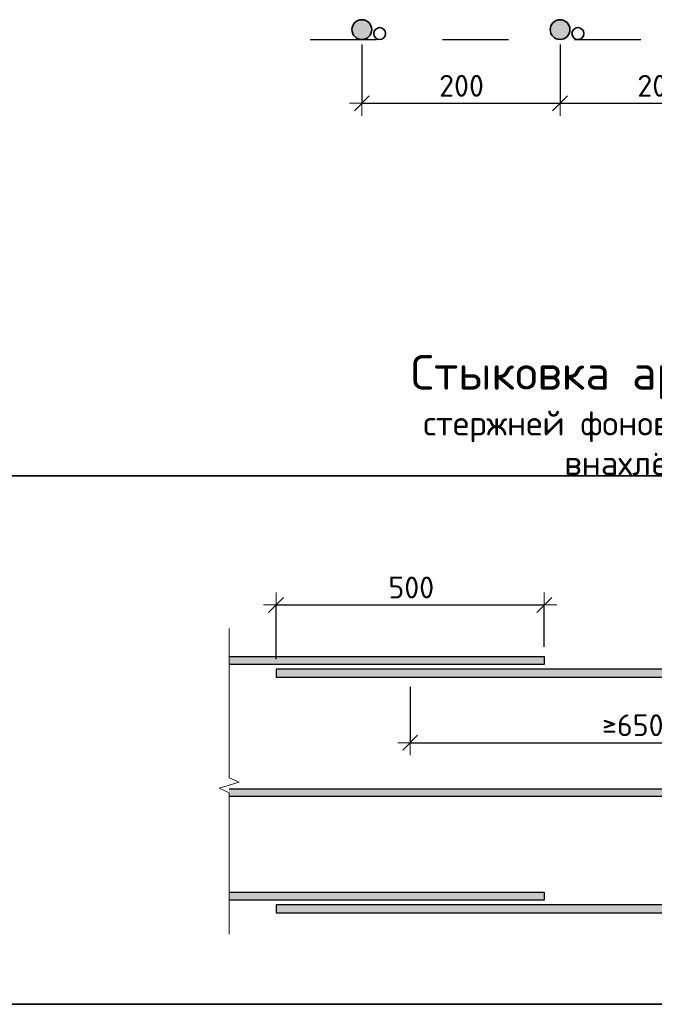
# Model space of a CAD drawing. Header units: metres. Extents: x -38 to 102, y -15 to 21.
# Tile 206 of 229: x 75.624 to 76.585, y 6.576 to 8.067. Entities that reach past the tile are written whole.
import ezdxf

# ---------------------------------------------------------------- set-up
doc = ezdxf.new("R2010")
doc.units = ezdxf.units.M
doc.header["$PDMODE"] = 65
doc.linetypes.add('______2', pattern=[0.0405, 0.03, -0.0105])
for name, color, linetype in [('XR$3$_3898', 7, 'Continuous'), ('XR$4$_3898', 7, 'Continuous'), ('XR$6$_3898', 7, 'Continuous')]:
    doc.layers.add(name, color=color, linetype=linetype)
for name, color, linetype, lineweight, true_color in [('XR$3$Арм.стержн.ниж.зоны Х', 7, 'Continuous', 35, 0xc600c6), ('XR$4$Арм.стержн.ниж.зоны Х', 7, 'Continuous', 35, 0xc600c6), ('XR$6$Арм.стержн.ниж.зоны Х', 7, 'Continuous', 35, 0xc600c6)]:
    doc.layers.add(name, color=color, linetype=linetype, lineweight=lineweight, true_color=true_color)
for name, color, linetype, lineweight in [('XR$3$Размерная линия_ общее', 7, 'Continuous', 13), ('XR$4$Размерная линия_ общее', 7, 'Continuous', 13), ('XR$5$Текст_ примечание', 7, 'Continuous', 13), ('XR$6$Размерная линия_ общее', 7, 'Continuous', 13)]:
    doc.layers.add(name, color=color, linetype=linetype, lineweight=lineweight)
doc.styles.add('ISOCPEUR', font='txt')
doc.dimstyles.new('DIMSTYLE_33', dxfattribs={"dimtxt": 0.033, "dimasz": 0.0375, "dimexe": 0, "dimexo": 0, "dimgap": 0.0165, "dimtad": 2, "dimdec": 0, "dimlfac": 1000, "dimrnd": 1, "dimzin": 12, "dimdsep": 46, "dimtxsty": 'ISOCPEUR', "dimblk1": 'ALL_ML_STRICH', "dimblk2": 'ALL_ML_STRICH', "dimsah": 1, "dimcen": 0, "dimclrd": 7, "dimclre": 256, "dimclrt": 7, "dimadec": 0, "dimazin": 0, "dimtfac": 1, "dimtdec": 0, "dimtix": 1, "dimtmove": 2, "dimatfit": 3, "dimfxl": 0, "dimtzin": 0, "dimlwd": 0, "dimlwe": -3, "dimarcsym": 0})
doc.dimstyles.new('DIMSTYLE_6', dxfattribs={"dimtxt": 0.033, "dimasz": 0.0375, "dimexe": 0, "dimexo": 0, "dimgap": 0.0165, "dimtad": 2, "dimdec": 0, "dimlfac": 1000, "dimrnd": 1, "dimzin": 12, "dimdsep": 46, "dimtxsty": 'ISOCPEUR', "dimblk1": 'ALL_ML_STRICH', "dimblk2": 'ALL_ML_STRICH', "dimsah": 1, "dimcen": 0, "dimclrd": 7, "dimclre": 256, "dimclrt": 7, "dimadec": 0, "dimazin": 0, "dimtfac": 1, "dimtdec": 0, "dimtix": 1, "dimtmove": 2, "dimatfit": 3, "dimfxl": 0, "dimtzin": 0, "dimlwd": 0, "dimlwe": -3, "dimarcsym": 0})
doc.dimstyles.new('DIMSTYLE_7', dxfattribs={"dimtxt": 0.033, "dimasz": 0.0375, "dimexe": 0, "dimexo": 0, "dimgap": 0.0165, "dimtad": 2, "dimdec": 0, "dimlfac": 1000, "dimrnd": 1, "dimzin": 12, "dimdsep": 46, "dimtxsty": 'ISOCPEUR', "dimblk1": 'ALL_ML_STRICH', "dimblk2": 'ALL_ML_STRICH', "dimsah": 1, "dimcen": 0, "dimclrd": 7, "dimclre": 256, "dimclrt": 7, "dimadec": 0, "dimazin": 0, "dimtfac": 1, "dimtdec": 0, "dimtix": 1, "dimtmove": 2, "dimatfit": 3, "dimfxl": 0, "dimtzin": 0, "dimlwd": 0, "dimlwe": -3, "dimarcsym": 0})
doc.dimstyles.new('DIMSTYLE_8', dxfattribs={"dimtxt": 0.033, "dimasz": 0.0375, "dimexe": 0, "dimexo": 0, "dimgap": 0.0165, "dimtad": 2, "dimdec": 0, "dimlfac": 1000, "dimrnd": 1, "dimzin": 12, "dimdsep": 46, "dimtxsty": 'ISOCPEUR', "dimblk1": 'ALL_ML_STRICH', "dimblk2": 'ALL_ML_STRICH', "dimsah": 1, "dimcen": 0, "dimclrd": 7, "dimclre": 256, "dimclrt": 7, "dimadec": 0, "dimazin": 0, "dimtfac": 1, "dimtdec": 0, "dimtix": 1, "dimtmove": 2, "dimatfit": 3, "dimfxl": 0, "dimtzin": 0, "dimlwd": 0, "dimlwe": -3, "dimarcsym": 0})

# ---------------------------------------------------------------- blocks, each defined once
blk = doc.blocks.new('ALL_ML_STRICH')
at = {"color": 0, "linetype": 'ByBlock', "lineweight": -2}
for p, q in [((0, -0.5), (0, 0.5)), ((-1, 0), (0.5, 0)), ((-0.3, -0.3), (0.3, 0.3))]:
    blk.add_line(p, q, dxfattribs=at)
blk = doc.blocks.new('*D40')
at = {"layer": 'DEFPOINTS', "color": 7, "linetype": 'Continuous', "lineweight": 13, "transparency": 33554687}
for p in [(76.0122, 7.1808), (76.4182, 7.1027), (76.0122, 7.0837)]:
    blk.add_point(p, dxfattribs=at)
at = {"layer": 'XR$3$Размерная линия_ общее', "color": 253, "linetype": 'Continuous', "lineweight": -2, "true_color": 0xa0a0a0, "transparency": 33554687}
for p, q in [((76.0122, 7.0987), (76.0122, 7.1808)), ((76.4182, 7.1177), (76.4182, 7.1808))]:
    blk.add_line(p, q, dxfattribs=at)
at = {"layer": 'XR$3$Размерная линия_ общее', "color": 7, "linetype": 'Continuous', "lineweight": -2, "transparency": 33554687}
blk.add_line((76.0122, 7.1808), (76.4182, 7.1808), dxfattribs=at)
at = {"layer": 'XR$3$Размерная линия_ общее', "color": 7, "linetype": 'Continuous', "lineweight": 13, "transparency": 33554687, "xscale": 0.0375, "yscale": 0.0375, "zscale": 0.0375, "rotation": 180}
blk.add_blockref('ALL_ML_STRICH', (76.0122, 7.1808), dxfattribs=at)
at = {"layer": 'XR$3$Размерная линия_ общее', "color": 7, "linetype": 'Continuous', "lineweight": 13, "transparency": 33554687, "xscale": 0.0375, "yscale": 0.0375, "zscale": 0.0375}
blk.add_blockref('ALL_ML_STRICH', (76.4182, 7.1808), dxfattribs=at)
at = {"layer": 'XR$3$Размерная линия_ общее', "color": 7, "linetype": 'Continuous', "lineweight": 13, "transparency": 33554687, "insert": (76.1822, 7.2238), "char_height": 0.033, "width": 0.00165, "attachment_point": 1, "line_spacing_factor": 0.60241, "style": 'ISOCPEUR'}
blk.add_mtext('500', dxfattribs=at)
blk = doc.blocks.new('*D41')
at = {"layer": 'DEFPOINTS', "color": 7, "linetype": 'Continuous', "lineweight": 13, "transparency": 33554687}
for p in [(76.2152, 7.0717), (76.2152, 6.9723), (76.8852, 6.9027)]:
    blk.add_point(p, dxfattribs=at)
at = {"layer": 'XR$3$Размерная линия_ общее', "color": 253, "linetype": 'Continuous', "lineweight": -2, "true_color": 0xa0a0a0, "transparency": 33554687}
for p, q in [((76.2152, 7.0567), (76.2152, 6.9723)), ((76.8852, 6.9177), (76.8852, 6.9723))]:
    blk.add_line(p, q, dxfattribs=at)
at = {"layer": 'XR$3$Размерная линия_ общее', "color": 7, "linetype": 'Continuous', "lineweight": -2, "transparency": 33554687}
blk.add_line((76.2152, 6.9723), (76.8852, 6.9723), dxfattribs=at)
at = {"layer": 'XR$3$Размерная линия_ общее', "color": 7, "linetype": 'Continuous', "lineweight": 13, "transparency": 33554687, "xscale": 0.0375, "yscale": 0.0375, "zscale": 0.0375, "rotation": 180}
blk.add_blockref('ALL_ML_STRICH', (76.2152, 6.9723), dxfattribs=at)
at = {"layer": 'XR$3$Размерная линия_ общее', "color": 7, "linetype": 'Continuous', "lineweight": 13, "transparency": 33554687, "xscale": 0.0375, "yscale": 0.0375, "zscale": 0.0375}
blk.add_blockref('ALL_ML_STRICH', (76.8852, 6.9723), dxfattribs=at)
at = {"layer": 'XR$3$Размерная линия_ общее', "color": 7, "linetype": 'Continuous', "lineweight": 13, "transparency": 33554687, "insert": (76.5056, 7.0153), "char_height": 0.033, "width": 0.00165, "attachment_point": 1, "line_spacing_factor": 0.60241, "style": 'ISOCPEUR'}
blk.add_mtext('≥650', dxfattribs=at)
blk = doc.blocks.new('ЭЛЕМЕНТ_УЗОРА_1')
at = {"color": 7, "linetype": 'Continuous', "lineweight": 13, "transparency": 33554687}
blk.add_line((75.9412, 6.6827), (75.9412, 6.6827), dxfattribs=at)
blk.add_lwpolyline([(75.9412, 7.1452), (75.9412, 6.919), (75.9562, 6.9126), (75.9262, 6.9038), (75.9412, 6.8964), (75.9412, 6.6827)], dxfattribs=at)
blk = doc.blocks.new('*D65')
at = {"layer": 'DEFPOINTS', "color": 7, "linetype": 'Continuous', "lineweight": 13, "transparency": 33554687}
for p in [(76.142, 8.0517), (76.442, 8.0517), (76.142, 7.9401)]:
    blk.add_point(p, dxfattribs=at)
at = {"layer": 'XR$3$Размерная линия_ общее', "color": 253, "linetype": 'Continuous', "lineweight": -2, "true_color": 0xa0a0a0, "transparency": 33554687}
for p, q in [((76.142, 8.0292), (76.142, 7.9401)), ((76.442, 8.0292), (76.442, 7.9401))]:
    blk.add_line(p, q, dxfattribs=at)
at = {"layer": 'XR$3$Размерная линия_ общее', "color": 7, "linetype": 'Continuous', "lineweight": -2, "transparency": 33554687}
blk.add_line((76.142, 7.9401), (76.442, 7.9401), dxfattribs=at)
at = {"layer": 'XR$3$Размерная линия_ общее', "color": 7, "linetype": 'Continuous', "lineweight": 13, "transparency": 33554687, "xscale": 0.0375, "yscale": 0.0375, "zscale": 0.0375, "rotation": 180}
blk.add_blockref('ALL_ML_STRICH', (76.142, 7.9401), dxfattribs=at)
at = {"layer": 'XR$3$Размерная линия_ общее', "color": 7, "linetype": 'Continuous', "lineweight": 13, "transparency": 33554687, "xscale": 0.0375, "yscale": 0.0375, "zscale": 0.0375}
blk.add_blockref('ALL_ML_STRICH', (76.442, 7.9401), dxfattribs=at)
at = {"layer": 'XR$3$Размерная линия_ общее', "color": 7, "linetype": 'Continuous', "lineweight": 13, "transparency": 33554687, "insert": (76.259, 7.9831), "char_height": 0.033, "width": 0.00165, "attachment_point": 1, "line_spacing_factor": 0.60241, "style": 'ISOCPEUR'}
blk.add_mtext('200', dxfattribs=at)
blk = doc.blocks.new('*D66')
at = {"layer": 'DEFPOINTS', "color": 7, "linetype": 'Continuous', "lineweight": 13, "transparency": 33554687}
for p in [(76.442, 8.0517), (76.742, 8.0517), (76.442, 7.9401)]:
    blk.add_point(p, dxfattribs=at)
at = {"layer": 'XR$3$Размерная линия_ общее', "color": 253, "linetype": 'Continuous', "lineweight": -2, "true_color": 0xa0a0a0, "transparency": 33554687}
for p, q in [((76.442, 8.0292), (76.442, 7.9401)), ((76.742, 8.0292), (76.742, 7.9401))]:
    blk.add_line(p, q, dxfattribs=at)
at = {"layer": 'XR$3$Размерная линия_ общее', "color": 7, "linetype": 'Continuous', "lineweight": -2, "transparency": 33554687}
blk.add_line((76.442, 7.9401), (76.742, 7.9401), dxfattribs=at)
at = {"layer": 'XR$3$Размерная линия_ общее', "color": 7, "linetype": 'Continuous', "lineweight": 13, "transparency": 33554687, "xscale": 0.0375, "yscale": 0.0375, "zscale": 0.0375, "rotation": 180}
blk.add_blockref('ALL_ML_STRICH', (76.442, 7.9401), dxfattribs=at)
at = {"layer": 'XR$3$Размерная линия_ общее', "color": 7, "linetype": 'Continuous', "lineweight": 13, "transparency": 33554687, "xscale": 0.0375, "yscale": 0.0375, "zscale": 0.0375}
blk.add_blockref('ALL_ML_STRICH', (76.742, 7.9401), dxfattribs=at)
at = {"layer": 'XR$3$Размерная линия_ общее', "color": 7, "linetype": 'Continuous', "lineweight": 13, "transparency": 33554687, "insert": (76.559, 7.9831), "char_height": 0.033, "width": 0.00165, "attachment_point": 1, "line_spacing_factor": 0.60241, "style": 'ISOCPEUR'}
blk.add_mtext('200', dxfattribs=at)
blk = doc.blocks.new('*D253')
at = {"layer": 'DEFPOINTS', "color": 7, "linetype": 'Continuous', "lineweight": 13, "transparency": 33554687}
for p in [(76.0122, 7.1808), (76.4182, 7.1027), (76.0122, 7.0837)]:
    blk.add_point(p, dxfattribs=at)
at = {"layer": 'XR$4$Размерная линия_ общее', "color": 253, "linetype": 'Continuous', "lineweight": -2, "true_color": 0xa0a0a0, "transparency": 33554687}
for p, q in [((76.0122, 7.0987), (76.0122, 7.1808)), ((76.4182, 7.1177), (76.4182, 7.1808))]:
    blk.add_line(p, q, dxfattribs=at)
at = {"layer": 'XR$4$Размерная линия_ общее', "color": 7, "linetype": 'Continuous', "lineweight": -2, "transparency": 33554687}
blk.add_line((76.0122, 7.1808), (76.4182, 7.1808), dxfattribs=at)
at = {"layer": 'XR$4$Размерная линия_ общее', "color": 7, "linetype": 'Continuous', "lineweight": 13, "transparency": 33554687, "xscale": 0.0375, "yscale": 0.0375, "zscale": 0.0375, "rotation": 180}
blk.add_blockref('ALL_ML_STRICH', (76.0122, 7.1808), dxfattribs=at)
at = {"layer": 'XR$4$Размерная линия_ общее', "color": 7, "linetype": 'Continuous', "lineweight": 13, "transparency": 33554687, "xscale": 0.0375, "yscale": 0.0375, "zscale": 0.0375}
blk.add_blockref('ALL_ML_STRICH', (76.4182, 7.1808), dxfattribs=at)
at = {"layer": 'XR$4$Размерная линия_ общее', "color": 7, "linetype": 'Continuous', "lineweight": 13, "transparency": 33554687, "insert": (76.1822, 7.2238), "char_height": 0.033, "width": 0.00165, "attachment_point": 1, "line_spacing_factor": 0.60241, "style": 'ISOCPEUR'}
blk.add_mtext('500', dxfattribs=at)
blk = doc.blocks.new('*D254')
at = {"layer": 'DEFPOINTS', "color": 7, "linetype": 'Continuous', "lineweight": 13, "transparency": 33554687}
for p in [(76.2152, 7.0717), (76.2152, 6.9723), (76.8852, 6.9027)]:
    blk.add_point(p, dxfattribs=at)
at = {"layer": 'XR$4$Размерная линия_ общее', "color": 253, "linetype": 'Continuous', "lineweight": -2, "true_color": 0xa0a0a0, "transparency": 33554687}
for p, q in [((76.2152, 7.0567), (76.2152, 6.9723)), ((76.8852, 6.9177), (76.8852, 6.9723))]:
    blk.add_line(p, q, dxfattribs=at)
at = {"layer": 'XR$4$Размерная линия_ общее', "color": 7, "linetype": 'Continuous', "lineweight": -2, "transparency": 33554687}
blk.add_line((76.2152, 6.9723), (76.8852, 6.9723), dxfattribs=at)
at = {"layer": 'XR$4$Размерная линия_ общее', "color": 7, "linetype": 'Continuous', "lineweight": 13, "transparency": 33554687, "xscale": 0.0375, "yscale": 0.0375, "zscale": 0.0375, "rotation": 180}
blk.add_blockref('ALL_ML_STRICH', (76.2152, 6.9723), dxfattribs=at)
at = {"layer": 'XR$4$Размерная линия_ общее', "color": 7, "linetype": 'Continuous', "lineweight": 13, "transparency": 33554687, "xscale": 0.0375, "yscale": 0.0375, "zscale": 0.0375}
blk.add_blockref('ALL_ML_STRICH', (76.8852, 6.9723), dxfattribs=at)
at = {"layer": 'XR$4$Размерная линия_ общее', "color": 7, "linetype": 'Continuous', "lineweight": 13, "transparency": 33554687, "insert": (76.5056, 7.0153), "char_height": 0.033, "width": 0.00165, "attachment_point": 1, "line_spacing_factor": 0.60241, "style": 'ISOCPEUR'}
blk.add_mtext('≥650', dxfattribs=at)
blk = doc.blocks.new('ЭЛЕМЕНТ_УЗОРА_15')
at = {"color": 7, "linetype": 'Continuous', "lineweight": 13, "transparency": 33554687}
blk.add_line((75.9412, 6.6827), (75.9412, 6.6827), dxfattribs=at)
blk.add_lwpolyline([(75.9412, 7.1452), (75.9412, 6.919), (75.9562, 6.9126), (75.9262, 6.9038), (75.9412, 6.8964), (75.9412, 6.6827)], dxfattribs=at)
blk = doc.blocks.new('*D301')
at = {"layer": 'DEFPOINTS', "color": 7, "linetype": 'Continuous', "lineweight": 13, "transparency": 33554687}
for p in [(76.142, 8.0517), (76.442, 8.0517), (76.142, 7.9401)]:
    blk.add_point(p, dxfattribs=at)
at = {"layer": 'XR$4$Размерная линия_ общее', "color": 253, "linetype": 'Continuous', "lineweight": -2, "true_color": 0xa0a0a0, "transparency": 33554687}
for p, q in [((76.142, 8.0292), (76.142, 7.9401)), ((76.442, 8.0292), (76.442, 7.9401))]:
    blk.add_line(p, q, dxfattribs=at)
at = {"layer": 'XR$4$Размерная линия_ общее', "color": 7, "linetype": 'Continuous', "lineweight": -2, "transparency": 33554687}
blk.add_line((76.142, 7.9401), (76.442, 7.9401), dxfattribs=at)
at = {"layer": 'XR$4$Размерная линия_ общее', "color": 7, "linetype": 'Continuous', "lineweight": 13, "transparency": 33554687, "xscale": 0.0375, "yscale": 0.0375, "zscale": 0.0375, "rotation": 180}
blk.add_blockref('ALL_ML_STRICH', (76.142, 7.9401), dxfattribs=at)
at = {"layer": 'XR$4$Размерная линия_ общее', "color": 7, "linetype": 'Continuous', "lineweight": 13, "transparency": 33554687, "xscale": 0.0375, "yscale": 0.0375, "zscale": 0.0375}
blk.add_blockref('ALL_ML_STRICH', (76.442, 7.9401), dxfattribs=at)
at = {"layer": 'XR$4$Размерная линия_ общее', "color": 7, "linetype": 'Continuous', "lineweight": 13, "transparency": 33554687, "insert": (76.259, 7.9831), "char_height": 0.033, "width": 0.00165, "attachment_point": 1, "line_spacing_factor": 0.60241, "style": 'ISOCPEUR'}
blk.add_mtext('200', dxfattribs=at)
blk = doc.blocks.new('*D302')
at = {"layer": 'DEFPOINTS', "color": 7, "linetype": 'Continuous', "lineweight": 13, "transparency": 33554687}
for p in [(76.442, 8.0517), (76.742, 8.0517), (76.442, 7.9401)]:
    blk.add_point(p, dxfattribs=at)
at = {"layer": 'XR$4$Размерная линия_ общее', "color": 253, "linetype": 'Continuous', "lineweight": -2, "true_color": 0xa0a0a0, "transparency": 33554687}
for p, q in [((76.442, 8.0292), (76.442, 7.9401)), ((76.742, 8.0292), (76.742, 7.9401))]:
    blk.add_line(p, q, dxfattribs=at)
at = {"layer": 'XR$4$Размерная линия_ общее', "color": 7, "linetype": 'Continuous', "lineweight": -2, "transparency": 33554687}
blk.add_line((76.442, 7.9401), (76.742, 7.9401), dxfattribs=at)
at = {"layer": 'XR$4$Размерная линия_ общее', "color": 7, "linetype": 'Continuous', "lineweight": 13, "transparency": 33554687, "xscale": 0.0375, "yscale": 0.0375, "zscale": 0.0375, "rotation": 180}
blk.add_blockref('ALL_ML_STRICH', (76.442, 7.9401), dxfattribs=at)
at = {"layer": 'XR$4$Размерная линия_ общее', "color": 7, "linetype": 'Continuous', "lineweight": 13, "transparency": 33554687, "xscale": 0.0375, "yscale": 0.0375, "zscale": 0.0375}
blk.add_blockref('ALL_ML_STRICH', (76.742, 7.9401), dxfattribs=at)
at = {"layer": 'XR$4$Размерная линия_ общее', "color": 7, "linetype": 'Continuous', "lineweight": 13, "transparency": 33554687, "insert": (76.559, 7.9831), "char_height": 0.033, "width": 0.00165, "attachment_point": 1, "line_spacing_factor": 0.60241, "style": 'ISOCPEUR'}
blk.add_mtext('200', dxfattribs=at)
blk = doc.blocks.new('*D581')
at = {"layer": 'DEFPOINTS', "color": 7, "linetype": 'Continuous', "lineweight": 13, "transparency": 33554687}
for p in [(76.0122, 7.1808), (76.4182, 7.1027), (76.0122, 7.0837)]:
    blk.add_point(p, dxfattribs=at)
at = {"layer": 'XR$6$Размерная линия_ общее', "color": 253, "linetype": 'Continuous', "lineweight": -2, "true_color": 0xa0a0a0, "transparency": 33554687}
for p, q in [((76.0122, 7.0987), (76.0122, 7.1808)), ((76.4182, 7.1177), (76.4182, 7.1808))]:
    blk.add_line(p, q, dxfattribs=at)
at = {"layer": 'XR$6$Размерная линия_ общее', "color": 7, "linetype": 'Continuous', "lineweight": -2, "transparency": 33554687}
blk.add_line((76.0122, 7.1808), (76.4182, 7.1808), dxfattribs=at)
at = {"layer": 'XR$6$Размерная линия_ общее', "color": 7, "linetype": 'Continuous', "lineweight": 13, "transparency": 33554687, "xscale": 0.0375, "yscale": 0.0375, "zscale": 0.0375, "rotation": 180}
blk.add_blockref('ALL_ML_STRICH', (76.0122, 7.1808), dxfattribs=at)
at = {"layer": 'XR$6$Размерная линия_ общее', "color": 7, "linetype": 'Continuous', "lineweight": 13, "transparency": 33554687, "xscale": 0.0375, "yscale": 0.0375, "zscale": 0.0375}
blk.add_blockref('ALL_ML_STRICH', (76.4182, 7.1808), dxfattribs=at)
at = {"layer": 'XR$6$Размерная линия_ общее', "color": 7, "linetype": 'Continuous', "lineweight": 13, "transparency": 33554687, "insert": (76.1822, 7.2238), "char_height": 0.033, "width": 0.00165, "attachment_point": 1, "line_spacing_factor": 0.60241, "style": 'ISOCPEUR'}
blk.add_mtext('500', dxfattribs=at)
blk = doc.blocks.new('*D582')
at = {"layer": 'DEFPOINTS', "color": 7, "linetype": 'Continuous', "lineweight": 13, "transparency": 33554687}
for p in [(76.2152, 7.0717), (76.2152, 6.9723), (76.8852, 6.9027)]:
    blk.add_point(p, dxfattribs=at)
at = {"layer": 'XR$6$Размерная линия_ общее', "color": 253, "linetype": 'Continuous', "lineweight": -2, "true_color": 0xa0a0a0, "transparency": 33554687}
for p, q in [((76.2152, 7.0567), (76.2152, 6.9723)), ((76.8852, 6.9177), (76.8852, 6.9723))]:
    blk.add_line(p, q, dxfattribs=at)
at = {"layer": 'XR$6$Размерная линия_ общее', "color": 7, "linetype": 'Continuous', "lineweight": -2, "transparency": 33554687}
blk.add_line((76.2152, 6.9723), (76.8852, 6.9723), dxfattribs=at)
at = {"layer": 'XR$6$Размерная линия_ общее', "color": 7, "linetype": 'Continuous', "lineweight": 13, "transparency": 33554687, "xscale": 0.0375, "yscale": 0.0375, "zscale": 0.0375, "rotation": 180}
blk.add_blockref('ALL_ML_STRICH', (76.2152, 6.9723), dxfattribs=at)
at = {"layer": 'XR$6$Размерная линия_ общее', "color": 7, "linetype": 'Continuous', "lineweight": 13, "transparency": 33554687, "xscale": 0.0375, "yscale": 0.0375, "zscale": 0.0375}
blk.add_blockref('ALL_ML_STRICH', (76.8852, 6.9723), dxfattribs=at)
at = {"layer": 'XR$6$Размерная линия_ общее', "color": 7, "linetype": 'Continuous', "lineweight": 13, "transparency": 33554687, "insert": (76.5056, 7.0153), "char_height": 0.033, "width": 0.00165, "attachment_point": 1, "line_spacing_factor": 0.60241, "style": 'ISOCPEUR'}
blk.add_mtext('≥650', dxfattribs=at)
blk = doc.blocks.new('ЭЛЕМЕНТ_УЗОРА_28')
at = {"color": 7, "linetype": 'Continuous', "lineweight": 13, "transparency": 33554687}
blk.add_line((75.9412, 6.6827), (75.9412, 6.6827), dxfattribs=at)
blk.add_lwpolyline([(75.9412, 7.1452), (75.9412, 6.919), (75.9562, 6.9126), (75.9262, 6.9038), (75.9412, 6.8964), (75.9412, 6.6827)], dxfattribs=at)
blk = doc.blocks.new('*D595')
at = {"layer": 'DEFPOINTS', "color": 7, "linetype": 'Continuous', "lineweight": 13, "transparency": 33554687}
for p in [(76.142, 8.0517), (76.442, 8.0517), (76.142, 7.9401)]:
    blk.add_point(p, dxfattribs=at)
at = {"layer": 'XR$6$Размерная линия_ общее', "color": 253, "linetype": 'Continuous', "lineweight": -2, "true_color": 0xa0a0a0, "transparency": 33554687}
for p, q in [((76.142, 8.0292), (76.142, 7.9401)), ((76.442, 8.0292), (76.442, 7.9401))]:
    blk.add_line(p, q, dxfattribs=at)
at = {"layer": 'XR$6$Размерная линия_ общее', "color": 7, "linetype": 'Continuous', "lineweight": -2, "transparency": 33554687}
blk.add_line((76.142, 7.9401), (76.442, 7.9401), dxfattribs=at)
at = {"layer": 'XR$6$Размерная линия_ общее', "color": 7, "linetype": 'Continuous', "lineweight": 13, "transparency": 33554687, "xscale": 0.0375, "yscale": 0.0375, "zscale": 0.0375, "rotation": 180}
blk.add_blockref('ALL_ML_STRICH', (76.142, 7.9401), dxfattribs=at)
at = {"layer": 'XR$6$Размерная линия_ общее', "color": 7, "linetype": 'Continuous', "lineweight": 13, "transparency": 33554687, "xscale": 0.0375, "yscale": 0.0375, "zscale": 0.0375}
blk.add_blockref('ALL_ML_STRICH', (76.442, 7.9401), dxfattribs=at)
at = {"layer": 'XR$6$Размерная линия_ общее', "color": 7, "linetype": 'Continuous', "lineweight": 13, "transparency": 33554687, "insert": (76.259, 7.9831), "char_height": 0.033, "width": 0.00165, "attachment_point": 1, "line_spacing_factor": 0.60241, "style": 'ISOCPEUR'}
blk.add_mtext('200', dxfattribs=at)
blk = doc.blocks.new('*D596')
at = {"layer": 'DEFPOINTS', "color": 7, "linetype": 'Continuous', "lineweight": 13, "transparency": 33554687}
for p in [(76.442, 8.0517), (76.742, 8.0517), (76.442, 7.9401)]:
    blk.add_point(p, dxfattribs=at)
at = {"layer": 'XR$6$Размерная линия_ общее', "color": 253, "linetype": 'Continuous', "lineweight": -2, "true_color": 0xa0a0a0, "transparency": 33554687}
for p, q in [((76.442, 8.0292), (76.442, 7.9401)), ((76.742, 8.0292), (76.742, 7.9401))]:
    blk.add_line(p, q, dxfattribs=at)
at = {"layer": 'XR$6$Размерная линия_ общее', "color": 7, "linetype": 'Continuous', "lineweight": -2, "transparency": 33554687}
blk.add_line((76.442, 7.9401), (76.742, 7.9401), dxfattribs=at)
at = {"layer": 'XR$6$Размерная линия_ общее', "color": 7, "linetype": 'Continuous', "lineweight": 13, "transparency": 33554687, "xscale": 0.0375, "yscale": 0.0375, "zscale": 0.0375, "rotation": 180}
blk.add_blockref('ALL_ML_STRICH', (76.442, 7.9401), dxfattribs=at)
at = {"layer": 'XR$6$Размерная линия_ общее', "color": 7, "linetype": 'Continuous', "lineweight": 13, "transparency": 33554687, "xscale": 0.0375, "yscale": 0.0375, "zscale": 0.0375}
blk.add_blockref('ALL_ML_STRICH', (76.742, 7.9401), dxfattribs=at)
at = {"layer": 'XR$6$Размерная линия_ общее', "color": 7, "linetype": 'Continuous', "lineweight": 13, "transparency": 33554687, "insert": (76.559, 7.9831), "char_height": 0.033, "width": 0.00165, "attachment_point": 1, "line_spacing_factor": 0.60241, "style": 'ISOCPEUR'}
blk.add_mtext('200', dxfattribs=at)

msp = doc.modelspace()

# ---------------------------------------------------------------- hatches: boundary and pattern name
at = {"linetype": 'Continuous', "lineweight": 25, "true_color": 0xa2a2a2, "transparency": 33554687}
for points in [[(76.1539, 8.0608), (76.1526, 8.0623), (76.1511, 8.0636), (76.1495, 8.0647), (76.1477, 8.0655), (76.1458, 8.0662), (76.1439, 8.0665), (76.142, 8.0667), (76.14, 8.0665), (76.1381, 8.0662), (76.1362, 8.0655), (76.1345, 8.0647), (76.1328, 8.0636), (76.1314, 8.0623), (76.1301, 8.0608), (76.129, 8.0592), (76.1281, 8.0574), (76.1275, 8.0556), (76.1271, 8.0536), (76.127, 8.0517), (76.1271, 8.0497), (76.1275, 8.0478), (76.1281, 8.0459), (76.129, 8.0442), (76.1301, 8.0425), (76.1314, 8.0411), (76.1328, 8.0398), (76.1345, 8.0387), (76.1362, 8.0378), (76.1381, 8.0372), (76.14, 8.0368), (76.142, 8.0367), (76.1439, 8.0368), (76.1458, 8.0372), (76.1477, 8.0378), (76.1495, 8.0387), (76.1511, 8.0398), (76.1526, 8.0411), (76.1539, 8.0425), (76.155, 8.0442), (76.1558, 8.0459), (76.1565, 8.0478), (76.1568, 8.0497), (76.157, 8.0517), (76.1568, 8.0536), (76.1565, 8.0556), (76.1558, 8.0574), (76.155, 8.0592)], [(76.1539, 8.0608), (76.1526, 8.0623), (76.1511, 8.0636), (76.1495, 8.0647), (76.1477, 8.0655), (76.1458, 8.0662), (76.1439, 8.0665), (76.142, 8.0667), (76.14, 8.0665), (76.1381, 8.0662), (76.1362, 8.0655), (76.1345, 8.0647), (76.1328, 8.0636), (76.1314, 8.0623), (76.1301, 8.0608), (76.129, 8.0592), (76.1281, 8.0574), (76.1275, 8.0556), (76.1271, 8.0536), (76.127, 8.0517), (76.1271, 8.0497), (76.1275, 8.0478), (76.1281, 8.0459), (76.129, 8.0442), (76.1301, 8.0425), (76.1314, 8.0411), (76.1328, 8.0398), (76.1345, 8.0387), (76.1362, 8.0378), (76.1381, 8.0372), (76.14, 8.0368), (76.142, 8.0367), (76.1439, 8.0368), (76.1458, 8.0372), (76.1477, 8.0378), (76.1495, 8.0387), (76.1511, 8.0398), (76.1526, 8.0411), (76.1539, 8.0425), (76.155, 8.0442), (76.1558, 8.0459), (76.1565, 8.0478), (76.1568, 8.0497), (76.157, 8.0517), (76.1568, 8.0536), (76.1565, 8.0556), (76.1558, 8.0574), (76.155, 8.0592)], [(76.1539, 8.0608), (76.1526, 8.0623), (76.1511, 8.0636), (76.1495, 8.0647), (76.1477, 8.0655), (76.1458, 8.0662), (76.1439, 8.0665), (76.142, 8.0667), (76.14, 8.0665), (76.1381, 8.0662), (76.1362, 8.0655), (76.1345, 8.0647), (76.1328, 8.0636), (76.1314, 8.0623), (76.1301, 8.0608), (76.129, 8.0592), (76.1281, 8.0574), (76.1275, 8.0556), (76.1271, 8.0536), (76.127, 8.0517), (76.1271, 8.0497), (76.1275, 8.0478), (76.1281, 8.0459), (76.129, 8.0442), (76.1301, 8.0425), (76.1314, 8.0411), (76.1328, 8.0398), (76.1345, 8.0387), (76.1362, 8.0378), (76.1381, 8.0372), (76.14, 8.0368), (76.142, 8.0367), (76.1439, 8.0368), (76.1458, 8.0372), (76.1477, 8.0378), (76.1495, 8.0387), (76.1511, 8.0398), (76.1526, 8.0411), (76.1539, 8.0425), (76.155, 8.0442), (76.1558, 8.0459), (76.1565, 8.0478), (76.1568, 8.0497), (76.157, 8.0517), (76.1568, 8.0536), (76.1565, 8.0556), (76.1558, 8.0574), (76.155, 8.0592)], [(76.4539, 8.0608), (76.4526, 8.0623), (76.4511, 8.0636), (76.4495, 8.0647), (76.4477, 8.0655), (76.4458, 8.0662), (76.4439, 8.0665), (76.442, 8.0667), (76.44, 8.0665), (76.4381, 8.0662), (76.4362, 8.0655), (76.4345, 8.0647), (76.4328, 8.0636), (76.4314, 8.0623), (76.4301, 8.0608), (76.429, 8.0592), (76.4281, 8.0574), (76.4275, 8.0556), (76.4271, 8.0536), (76.427, 8.0517), (76.4271, 8.0497), (76.4275, 8.0478), (76.4281, 8.0459), (76.429, 8.0442), (76.4301, 8.0425), (76.4314, 8.0411), (76.4328, 8.0398), (76.4345, 8.0387), (76.4362, 8.0378), (76.4381, 8.0372), (76.44, 8.0368), (76.442, 8.0367), (76.4439, 8.0368), (76.4458, 8.0372), (76.4477, 8.0378), (76.4495, 8.0387), (76.4511, 8.0398), (76.4526, 8.0411), (76.4539, 8.0425), (76.455, 8.0442), (76.4558, 8.0459), (76.4565, 8.0478), (76.4568, 8.0497), (76.457, 8.0517), (76.4568, 8.0536), (76.4565, 8.0556), (76.4558, 8.0574), (76.455, 8.0592)], [(76.4539, 8.0608), (76.4526, 8.0623), (76.4511, 8.0636), (76.4495, 8.0647), (76.4477, 8.0655), (76.4458, 8.0662), (76.4439, 8.0665), (76.442, 8.0667), (76.44, 8.0665), (76.4381, 8.0662), (76.4362, 8.0655), (76.4345, 8.0647), (76.4328, 8.0636), (76.4314, 8.0623), (76.4301, 8.0608), (76.429, 8.0592), (76.4281, 8.0574), (76.4275, 8.0556), (76.4271, 8.0536), (76.427, 8.0517), (76.4271, 8.0497), (76.4275, 8.0478), (76.4281, 8.0459), (76.429, 8.0442), (76.4301, 8.0425), (76.4314, 8.0411), (76.4328, 8.0398), (76.4345, 8.0387), (76.4362, 8.0378), (76.4381, 8.0372), (76.44, 8.0368), (76.442, 8.0367), (76.4439, 8.0368), (76.4458, 8.0372), (76.4477, 8.0378), (76.4495, 8.0387), (76.4511, 8.0398), (76.4526, 8.0411), (76.4539, 8.0425), (76.455, 8.0442), (76.4558, 8.0459), (76.4565, 8.0478), (76.4568, 8.0497), (76.457, 8.0517), (76.4568, 8.0536), (76.4565, 8.0556), (76.4558, 8.0574), (76.455, 8.0592)], [(76.4539, 8.0608), (76.4526, 8.0623), (76.4511, 8.0636), (76.4495, 8.0647), (76.4477, 8.0655), (76.4458, 8.0662), (76.4439, 8.0665), (76.442, 8.0667), (76.44, 8.0665), (76.4381, 8.0662), (76.4362, 8.0655), (76.4345, 8.0647), (76.4328, 8.0636), (76.4314, 8.0623), (76.4301, 8.0608), (76.429, 8.0592), (76.4281, 8.0574), (76.4275, 8.0556), (76.4271, 8.0536), (76.427, 8.0517), (76.4271, 8.0497), (76.4275, 8.0478), (76.4281, 8.0459), (76.429, 8.0442), (76.4301, 8.0425), (76.4314, 8.0411), (76.4328, 8.0398), (76.4345, 8.0387), (76.4362, 8.0378), (76.4381, 8.0372), (76.44, 8.0368), (76.442, 8.0367), (76.4439, 8.0368), (76.4458, 8.0372), (76.4477, 8.0378), (76.4495, 8.0387), (76.4511, 8.0398), (76.4526, 8.0411), (76.4539, 8.0425), (76.455, 8.0442), (76.4558, 8.0459), (76.4565, 8.0478), (76.4568, 8.0497), (76.457, 8.0517), (76.4568, 8.0536), (76.4565, 8.0556), (76.4558, 8.0574), (76.455, 8.0592)]]:
    msp.add_hatch(color=253, dxfattribs=at).paths.add_polyline_path(points)
at = {"linetype": 'Continuous', "lineweight": 13, "true_color": 0xc8c8c8, "transparency": 33554687}
for points in [[(75.9412, 7.0907), (76.4182, 7.0907), (76.4182, 7.1027), (75.9412, 7.1027)], [(75.9412, 7.0907), (76.4182, 7.0907), (76.4182, 7.1027), (75.9412, 7.1027)], [(75.9412, 7.0907), (76.4182, 7.0907), (76.4182, 7.1027), (75.9412, 7.1027)], [(76.0122, 7.0837), (76.0122, 7.0717), (77.2012, 7.0717), (77.2012, 7.0837)], [(76.0122, 7.0837), (76.0122, 7.0717), (77.2012, 7.0717), (77.2012, 7.0837)], [(76.0122, 7.0837), (76.0122, 7.0717), (77.2012, 7.0717), (77.2012, 7.0837)], [(75.9412, 6.8907), (77.0972, 6.8907), (77.0972, 6.9027), (75.9412, 6.9027)], [(75.9412, 6.8907), (77.0972, 6.8907), (77.0972, 6.9027), (75.9412, 6.9027)], [(75.9412, 6.8907), (77.0972, 6.8907), (77.0972, 6.9027), (75.9412, 6.9027)], [(75.9412, 6.7341), (76.4182, 6.7341), (76.4182, 6.7461), (75.9412, 6.7461)], [(75.9412, 6.7341), (76.4182, 6.7341), (76.4182, 6.7461), (75.9412, 6.7461)], [(75.9412, 6.7341), (76.4182, 6.7341), (76.4182, 6.7461), (75.9412, 6.7461)], [(76.0122, 6.7271), (76.0122, 6.7151), (77.2012, 6.7151), (77.2012, 6.7271)], [(76.0122, 6.7271), (76.0122, 6.7151), (77.2012, 6.7151), (77.2012, 6.7271)], [(76.0122, 6.7271), (76.0122, 6.7151), (77.2012, 6.7151), (77.2012, 6.7271)]]:
    msp.add_hatch(color=9, dxfattribs=at).paths.add_polyline_path(points)

# ---------------------------------------------------------------- linework, layer by layer
at = {"color": 8, "linetype": '______2', "lineweight": -3, "true_color": 0x737373, "transparency": 33554687}
msp.add_line((76.064, 8.0367), (77.117, 8.0367), dxfattribs=at)
msp.add_line((76.064, 8.0367), (77.117, 8.0367), dxfattribs=at)
msp.add_line((76.064, 8.0367), (77.117, 8.0367), dxfattribs=at)
at = {"layer": 'XR$3$_3898', "color": 7, "linetype": 'Continuous', "lineweight": 35, "transparency": 33554687}
for centre, radius in [((76.142, 8.0517), 0.015), ((76.442, 8.0517), 0.015), ((76.169, 8.0457), 0.009), ((76.469, 8.0457), 0.009)]:
    msp.add_circle(centre, radius, dxfattribs=at)
at = {"layer": 'XR$3$Арм.стержн.ниж.зоны Х', "color": 7, "linetype": 'Continuous', "lineweight": 25, "transparency": 33554687}
for points in [[(75.9412, 7.1027), (76.4182, 7.1027), (76.4182, 7.0907), (75.9412, 7.0907)], [(77.2012, 7.0837), (76.0122, 7.0837), (76.0122, 7.0717), (77.2012, 7.0717)], [(75.9412, 6.9027), (77.0972, 6.9027), (77.0972, 6.8907), (75.9412, 6.8907)], [(75.9412, 6.7461), (76.4182, 6.7461), (76.4182, 6.7341), (75.9412, 6.7341)], [(77.2012, 6.7271), (76.0122, 6.7271), (76.0122, 6.7151), (77.2012, 6.7151)]]:
    msp.add_lwpolyline(points, dxfattribs=at)
at = {"layer": 'XR$4$_3898', "color": 7, "linetype": 'Continuous', "lineweight": 35, "transparency": 33554687}
for centre, radius in [((76.142, 8.0517), 0.015), ((76.442, 8.0517), 0.015), ((76.169, 8.0457), 0.009), ((76.469, 8.0457), 0.009)]:
    msp.add_circle(centre, radius, dxfattribs=at)
at = {"layer": 'XR$4$Арм.стержн.ниж.зоны Х', "color": 7, "linetype": 'Continuous', "lineweight": 25, "transparency": 33554687}
for points in [[(75.9412, 7.1027), (76.4182, 7.1027), (76.4182, 7.0907), (75.9412, 7.0907)], [(77.2012, 7.0837), (76.0122, 7.0837), (76.0122, 7.0717), (77.2012, 7.0717)], [(75.9412, 6.9027), (77.0972, 6.9027), (77.0972, 6.8907), (75.9412, 6.8907)], [(75.9412, 6.7461), (76.4182, 6.7461), (76.4182, 6.7341), (75.9412, 6.7341)], [(77.2012, 6.7271), (76.0122, 6.7271), (76.0122, 6.7151), (77.2012, 6.7151)]]:
    msp.add_lwpolyline(points, dxfattribs=at)
at = {"layer": 'XR$5$Текст_ примечание', "color": 7, "linetype": 'Continuous', "lineweight": 35, "transparency": 33554687}
for p, q in [((70.4757, 7.3764), (88.9757, 7.3764)), ((70.4757, 6.5764), (88.9757, 6.5764))]:
    msp.add_line(p, q, dxfattribs=at)
at = {"layer": 'XR$5$Текст_ примечание', "color": 7, "linetype": 'Continuous', "lineweight": 13, "transparency": 33554687}
msp.add_line((88.9757, 7.3764), (70.4757, 7.3764), dxfattribs=at)
at = {"layer": 'XR$6$_3898', "color": 7, "linetype": 'Continuous', "lineweight": 35, "transparency": 33554687}
for centre, radius in [((76.142, 8.0517), 0.015), ((76.442, 8.0517), 0.015), ((76.169, 8.0457), 0.009), ((76.469, 8.0457), 0.009)]:
    msp.add_circle(centre, radius, dxfattribs=at)
at = {"layer": 'XR$6$Арм.стержн.ниж.зоны Х', "color": 7, "linetype": 'Continuous', "lineweight": 25, "transparency": 33554687}
for points in [[(75.9412, 7.1027), (76.4182, 7.1027), (76.4182, 7.0907), (75.9412, 7.0907)], [(77.2012, 7.0837), (76.0122, 7.0837), (76.0122, 7.0717), (77.2012, 7.0717)], [(75.9412, 6.9027), (77.0972, 6.9027), (77.0972, 6.8907), (75.9412, 6.8907)], [(75.9412, 6.7461), (76.4182, 6.7461), (76.4182, 6.7341), (75.9412, 6.7341)], [(77.2012, 6.7271), (76.0122, 6.7271), (76.0122, 6.7151), (77.2012, 6.7151)]]:
    msp.add_lwpolyline(points, dxfattribs=at)

# ---------------------------------------------------------------- block references
at = {"color": 7, "linetype": 'Continuous', "lineweight": 13, "transparency": 33554687}
for name in ['ЭЛЕМЕНТ_УЗОРА_1', 'ЭЛЕМЕНТ_УЗОРА_15', 'ЭЛЕМЕНТ_УЗОРА_28']:
    msp.add_blockref(name, (0, 0), dxfattribs=at)

# ---------------------------------------------------------------- texts
at = {"color": 7, "linetype": 'Continuous', "lineweight": 13, "transparency": 33554687, "insert": (76.5737, 7.5592), "char_height": 0.0525, "width": 0.938044, "attachment_point": 2, "line_spacing_factor": 0.963855}
msp.add_mtext('\\A1;{\\fISOCPEUR|i0|b0;\\H0.052500;\\W1.000000;\\C7;Стыковка арматурных}\\P{\\fISOCPEUR|i0|b0;\\H0.037500;\\W1.000000;\\C7;стержней фоновой арматуры}\\P{\\fISOCPEUR|i0|b0;\\H0.037500;\\W1.000000;\\C7;внахлёстку}\\P', dxfattribs=at)
msp.add_mtext('\\A1;{\\fISOCPEUR|i0|b0;\\H0.052500;\\W1.000000;\\C7;Стыковка арматурных}\\P{\\fISOCPEUR|i0|b0;\\H0.037500;\\W1.000000;\\C7;стержней фоновой арматуры}\\P{\\fISOCPEUR|i0|b0;\\H0.037500;\\W1.000000;\\C7;внахлёстку}\\P', dxfattribs=at)
msp.add_mtext('\\A1;{\\fISOCPEUR|i0|b0;\\H0.052500;\\W1.000000;\\C7;Стыковка арматурных}\\P{\\fISOCPEUR|i0|b0;\\H0.037500;\\W1.000000;\\C7;стержней фоновой арматуры}\\P{\\fISOCPEUR|i0|b0;\\H0.037500;\\W1.000000;\\C7;внахлёстку}\\P', dxfattribs=at)

# ---------------------------------------------------------------- dimensions: what is measured, and where the dimension line sits
at = {"layer": 'XR$3$Размерная линия_ общее', "color": 7, "linetype": 'Continuous', "lineweight": 13, "transparency": 33554687}
for base, p1, p2, text, dimstyle, override, picture, middle in [((76.442, 7.9401), (76.142, 8.0292), (76.442, 8.0292), '200', 'DIMSTYLE_8', {"dimpost": '<>', "dimclrd": 7, "dimclre": 253, "dimclrt": 7, "dimlwd": 0, "dimlwe": 65533}, '*D65', (76.292, 7.9566)), ((76.742, 7.9401), (76.442, 8.0292), (76.742, 8.0292), '200', 'DIMSTYLE_8', {"dimpost": '<>', "dimclrd": 7, "dimclre": 253, "dimclrt": 7, "dimlwd": 0, "dimlwe": 65533}, '*D66', (76.592, 7.9566)), ((76.4182, 7.1808), (76.0122, 7.0987), (76.4182, 7.1177), '500', 'DIMSTYLE_6', {"dimpost": '<>', "dimclrd": 7, "dimclre": 253, "dimclrt": 7, "dimlwd": 0, "dimlwe": 65533}, '*D40', (76.2152, 7.1973)), ((76.8852, 6.9723), (76.2152, 7.0567), (76.8852, 6.9177), '≥650', 'DIMSTYLE_7', {"dimpost": '≥<>', "dimclrd": 7, "dimclre": 253, "dimclrt": 7, "dimlwd": 0, "dimlwe": 65533}, '*D41', (76.5502, 6.9888))]:
    dim = msp.add_linear_dim(base=base, p1=p1, p2=p2, text=text, dimstyle=dimstyle, override=override, dxfattribs=at)
    dim.commit()
    dim.dimension.update_dxf_attribs({"geometry": picture, "text_midpoint": middle, "dimtype": 160})
at = {"layer": 'XR$4$Размерная линия_ общее', "color": 7, "linetype": 'Continuous', "lineweight": 13, "transparency": 33554687}
for base, p1, p2, text, dimstyle, override, picture, middle in [((76.442, 7.9401), (76.142, 8.0292), (76.442, 8.0292), '200', 'DIMSTYLE_8', {"dimpost": '<>', "dimclrd": 7, "dimclre": 253, "dimclrt": 7, "dimlwd": 0, "dimlwe": 65533}, '*D301', (76.292, 7.9566)), ((76.742, 7.9401), (76.442, 8.0292), (76.742, 8.0292), '200', 'DIMSTYLE_8', {"dimpost": '<>', "dimclrd": 7, "dimclre": 253, "dimclrt": 7, "dimlwd": 0, "dimlwe": 65533}, '*D302', (76.592, 7.9566)), ((76.4182, 7.1808), (76.0122, 7.0987), (76.4182, 7.1177), '500', 'DIMSTYLE_8', {"dimpost": '<>', "dimclrd": 7, "dimclre": 253, "dimclrt": 7, "dimlwd": 0, "dimlwe": 65533}, '*D253', (76.2152, 7.1973)), ((76.8852, 6.9723), (76.2152, 7.0567), (76.8852, 6.9177), '≥650', 'DIMSTYLE_33', {"dimpost": '≥<>', "dimclrd": 7, "dimclre": 253, "dimclrt": 7, "dimlwd": 0, "dimlwe": 65533}, '*D254', (76.5502, 6.9888))]:
    dim = msp.add_linear_dim(base=base, p1=p1, p2=p2, text=text, dimstyle=dimstyle, override=override, dxfattribs=at)
    dim.commit()
    dim.dimension.update_dxf_attribs({"geometry": picture, "text_midpoint": middle, "dimtype": 160})
at = {"layer": 'XR$6$Размерная линия_ общее', "color": 7, "linetype": 'Continuous', "lineweight": 13, "transparency": 33554687}
for base, p1, p2, text, dimstyle, override, picture, middle in [((76.442, 7.9401), (76.142, 8.0292), (76.442, 8.0292), '200', 'DIMSTYLE_8', {"dimpost": '<>', "dimclrd": 7, "dimclre": 253, "dimclrt": 7, "dimlwd": 0, "dimlwe": 65533}, '*D595', (76.292, 7.9566)), ((76.742, 7.9401), (76.442, 8.0292), (76.742, 8.0292), '200', 'DIMSTYLE_8', {"dimpost": '<>', "dimclrd": 7, "dimclre": 253, "dimclrt": 7, "dimlwd": 0, "dimlwe": 65533}, '*D596', (76.592, 7.9566)), ((76.4182, 7.1808), (76.0122, 7.0987), (76.4182, 7.1177), '500', 'DIMSTYLE_8', {"dimpost": '<>', "dimclrd": 7, "dimclre": 253, "dimclrt": 7, "dimlwd": 0, "dimlwe": 65533}, '*D581', (76.2152, 7.1973)), ((76.8852, 6.9723), (76.2152, 7.0567), (76.8852, 6.9177), '≥650', 'DIMSTYLE_33', {"dimpost": '≥<>', "dimclrd": 7, "dimclre": 253, "dimclrt": 7, "dimlwd": 0, "dimlwe": 65533}, '*D582', (76.5502, 6.9888))]:
    dim = msp.add_linear_dim(base=base, p1=p1, p2=p2, text=text, dimstyle=dimstyle, override=override, dxfattribs=at)
    dim.commit()
    dim.dimension.update_dxf_attribs({"geometry": picture, "text_midpoint": middle, "dimtype": 160})

doc.saveas('drawing.dxf')
